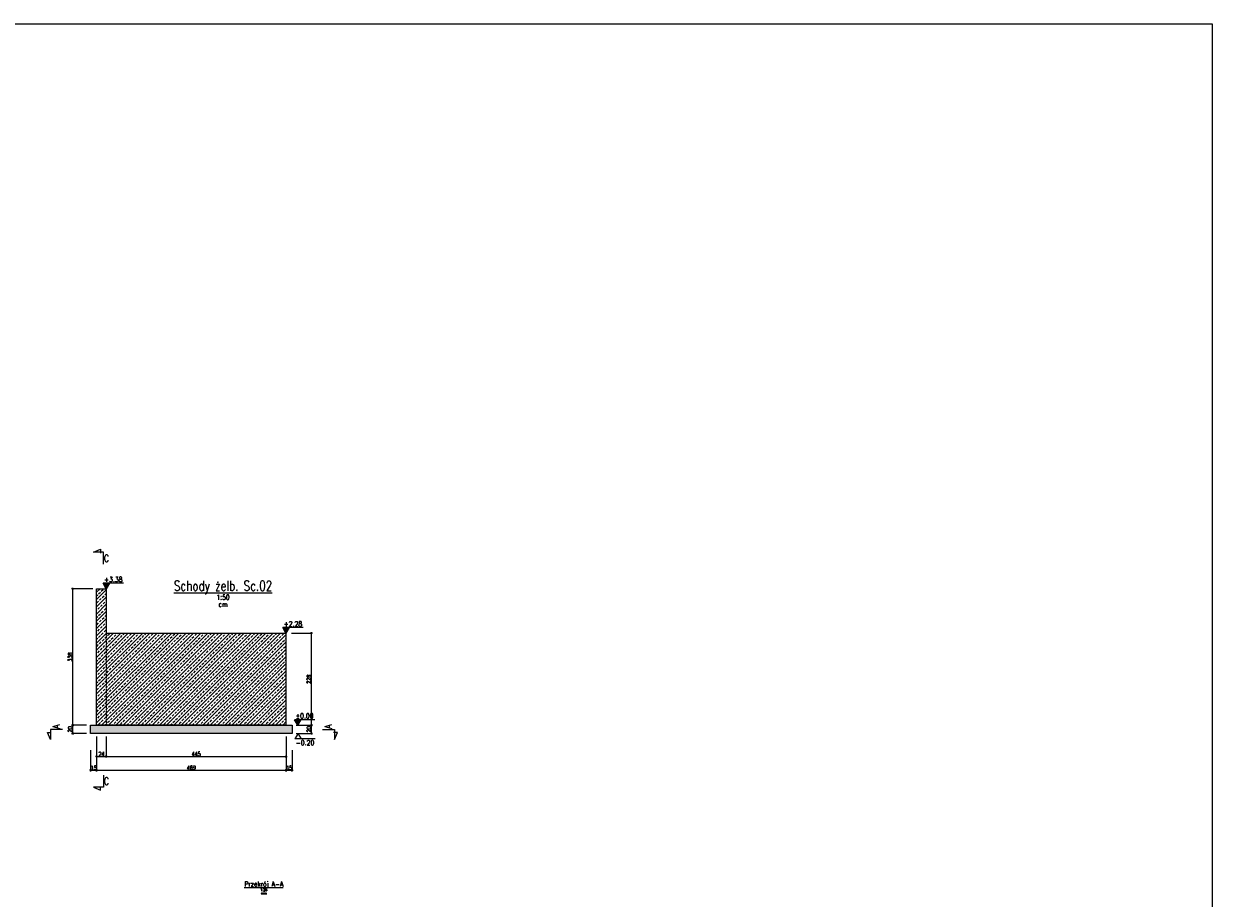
# Model space of a CAD drawing. Header units: millimetres. Extents: x 136919 to 160325, y -19528 to -8134.
# Tile 22 of 22: x 157382 to 160325, y -10300 to -8134. Entities that reach past the tile are written whole.
import ezdxf
from ezdxf.enums import TextEntityAlignment as Align

# ---------------------------------------------------------------- set-up
doc = ezdxf.new("R2010")
doc.units = ezdxf.units.MM
doc.header["$LTSCALE"] = 0.1
doc.linetypes.add('HIDDEN', pattern=[9.525, 6.35, -3.175])
for name, color, linetype in [('tkd_hacz', 5, 'Continuous'), ('tkd_koty', 1, 'Continuous'), ('tkd_obrys', 3, 'Continuous'), ('tkd_opis', 7, 'Continuous'), ('tkd_przekroje', 3, 'Continuous'), ('tkd_przerywane', 8, 'HIDDEN'), ('tkd_solid', 253, 'Continuous'), ('tkd_wym', 1, 'Continuous')]:
    doc.layers.add(name, color=color, linetype=linetype)
doc.styles.add('TKD_1TXT', font='simplex.shx', dxfattribs={"width": 0.75, "height": 0.25})
doc.styles.add('tkd_2txt035', font='romand.shx', dxfattribs={"width": 0.75, "height": 8.75})
doc.styles.add('tkd_txt0', font='simplex.shx', dxfattribs={"width": 0.75})
doc.styles.add('TXT25', font='simplex.shx', dxfattribs={"width": 0.8})
doc.dimstyles.new('tkd_1-50cm[cm]', dxfattribs={"dimtxt": 10, "dimasz": 2.5, "dimexe": 0, "dimexo": 10, "dimgap": 1.5, "dimtad": 1, "dimdec": 1, "dimrnd": 0.5, "dimtxsty": 'tkd_txt0', "dimblk": 'tkd_dim_arrow', "dimblk1": 'tkd_dim_arrow', "dimblk2": 'tkd_dim_arrow', "dimcen": 2.5, "dimclrd": 1, "dimclrt": 7, "dimadec": 0, "dimazin": 0, "dimtfac": 1, "dimtdec": 1, "dimtix": 1, "dimtmove": 1, "dimatfit": 3, "dimfxl": 50, "dimfxlon": 1, "dimtvp": 0.02, "dimarcsym": 0})

# ---------------------------------------------------------------- blocks, each defined once
blk = doc.blocks.new('tkd_opis_050')
at = {"color": 3, "style": 'TKD_1TXT', "width": 0.75}
blk.add_attdef('NAZWA', text='', height=0.5, dxfattribs=at).set_placement((0.014, 0), align=Align.CENTER)
at = {"color": 7, "style": 'TKD_1TXT', "width": 0.75}
for tag, p in [('UWAGA1', (0.014, -0.443)), ('UWAGA2', (0.014, -0.797)), ('UWAGA3', (0.014, -1.146))]:
    blk.add_attdef(tag, text='', height=0.25, dxfattribs=at).set_placement(p, align=Align.CENTER)
blk = doc.blocks.new('tkd_dim_arrow')
for p, q in [((-1, 0), (1, 0)), ((0, -1), (0, 1))]:
    blk.add_line(p, q)
at = {"const_width": 0.2}
blk.add_lwpolyline([(-0.9, -0.9), (0.9, 0.9)], dxfattribs=at)
blk = doc.blocks.new('*D2712')
at = {"layer": 'DEFPOINTS', "color": 0, "transparency": 16777216}
for p in [(157562.7, -9871.4), (157586.7, -9871.4), (157586.7, -9949.1)]:
    blk.add_point(p, dxfattribs=at)
at = {"layer": 'tkd_wym', "color": 0, "lineweight": -2, "transparency": 16777216}
for p, q in [((157562.7, -9899.1), (157562.7, -9949.1)), ((157586.7, -9899.1), (157586.7, -9949.1))]:
    blk.add_line(p, q, dxfattribs=at)
at = {"layer": 'tkd_wym', "color": 1, "lineweight": -2, "transparency": 16777216}
blk.add_line((157565.2, -9949.1), (157584.2, -9949.1), dxfattribs=at)
at = {"layer": 'tkd_wym', "color": 1, "lineweight": -2, "transparency": 16777216, "xscale": 2.5, "yscale": 2.5, "zscale": 2.5, "rotation": 180}
blk.add_blockref('tkd_dim_arrow', (157562.7, -9949.1), dxfattribs=at)
at = {"layer": 'tkd_wym', "color": 1, "lineweight": -2, "transparency": 16777216, "xscale": 2.5, "yscale": 2.5, "zscale": 2.5}
blk.add_blockref('tkd_dim_arrow', (157586.7, -9949.1), dxfattribs=at)
at = {"layer": 'tkd_wym', "color": 7, "transparency": 16777216, "insert": (157574.7, -9942.6), "char_height": 10, "attachment_point": 5, "style": 'tkd_txt0'}
blk.add_mtext('24', dxfattribs=at)
blk = doc.blocks.new('*D2713')
at = {"layer": 'DEFPOINTS', "color": 0, "transparency": 16777216}
for p in [(157586.7, -9871.4), (158031.7, -9871.4), (158031.7, -9949.1)]:
    blk.add_point(p, dxfattribs=at)
at = {"layer": 'tkd_wym', "color": 0, "lineweight": -2, "transparency": 16777216}
for p, q in [((157586.7, -9899.1), (157586.7, -9949.1)), ((158031.7, -9899.1), (158031.7, -9949.1))]:
    blk.add_line(p, q, dxfattribs=at)
at = {"layer": 'tkd_wym', "color": 1, "lineweight": -2, "transparency": 16777216}
blk.add_line((157589.2, -9949.1), (158029.2, -9949.1), dxfattribs=at)
at = {"layer": 'tkd_wym', "color": 1, "lineweight": -2, "transparency": 16777216, "xscale": 2.5, "yscale": 2.5, "zscale": 2.5, "rotation": 180}
blk.add_blockref('tkd_dim_arrow', (157586.7, -9949.1), dxfattribs=at)
at = {"layer": 'tkd_wym', "color": 1, "lineweight": -2, "transparency": 16777216, "xscale": 2.5, "yscale": 2.5, "zscale": 2.5}
blk.add_blockref('tkd_dim_arrow', (158031.7, -9949.1), dxfattribs=at)
at = {"layer": 'tkd_wym', "color": 7, "transparency": 16777216, "insert": (157809.2, -9942.6), "char_height": 10, "attachment_point": 5, "style": 'tkd_txt0'}
blk.add_mtext('445', dxfattribs=at)
blk = doc.blocks.new('*D2714')
at = {"layer": 'DEFPOINTS', "color": 0, "transparency": 16777216}
for p in [(157562.7, -9871.4), (157547.7, -9891.4), (157562.7, -9983)]:
    blk.add_point(p, dxfattribs=at)
at = {"layer": 'tkd_wym', "color": 0, "lineweight": -2, "transparency": 16777216}
for p, q in [((157547.7, -9933), (157547.7, -9983)), ((157562.7, -9933), (157562.7, -9983))]:
    blk.add_line(p, q, dxfattribs=at)
at = {"layer": 'tkd_wym', "color": 1, "lineweight": -2, "transparency": 16777216}
blk.add_line((157550.2, -9983), (157560.2, -9983), dxfattribs=at)
at = {"layer": 'tkd_wym', "color": 1, "lineweight": -2, "transparency": 16777216, "xscale": 2.5, "yscale": 2.5, "zscale": 2.5, "rotation": 180}
blk.add_blockref('tkd_dim_arrow', (157547.7, -9983), dxfattribs=at)
at = {"layer": 'tkd_wym', "color": 1, "lineweight": -2, "transparency": 16777216, "xscale": 2.5, "yscale": 2.5, "zscale": 2.5}
blk.add_blockref('tkd_dim_arrow', (157562.7, -9983), dxfattribs=at)
at = {"layer": 'tkd_wym', "color": 7, "transparency": 16777216, "insert": (157555.2, -9976.5), "char_height": 10, "attachment_point": 5, "style": 'tkd_txt0'}
blk.add_mtext('15', dxfattribs=at)
blk = doc.blocks.new('*D2715')
at = {"layer": 'DEFPOINTS', "color": 0, "transparency": 16777216}
for p in [(157562.7, -9871.4), (158031.7, -9871.4), (158031.7, -9983)]:
    blk.add_point(p, dxfattribs=at)
at = {"layer": 'tkd_wym', "color": 0, "lineweight": -2, "transparency": 16777216}
for p, q in [((157562.7, -9933), (157562.7, -9983)), ((158031.7, -9933), (158031.7, -9983))]:
    blk.add_line(p, q, dxfattribs=at)
at = {"layer": 'tkd_wym', "color": 1, "lineweight": -2, "transparency": 16777216}
blk.add_line((157565.2, -9983), (158029.2, -9983), dxfattribs=at)
at = {"layer": 'tkd_wym', "color": 1, "lineweight": -2, "transparency": 16777216, "xscale": 2.5, "yscale": 2.5, "zscale": 2.5, "rotation": 180}
blk.add_blockref('tkd_dim_arrow', (157562.7, -9983), dxfattribs=at)
at = {"layer": 'tkd_wym', "color": 1, "lineweight": -2, "transparency": 16777216, "xscale": 2.5, "yscale": 2.5, "zscale": 2.5}
blk.add_blockref('tkd_dim_arrow', (158031.7, -9983), dxfattribs=at)
at = {"layer": 'tkd_wym', "color": 7, "transparency": 16777216, "insert": (157797.2, -9976.5), "char_height": 10, "attachment_point": 5, "style": 'tkd_txt0'}
blk.add_mtext('469', dxfattribs=at)
blk = doc.blocks.new('*D2716')
at = {"layer": 'DEFPOINTS', "color": 0, "transparency": 16777216}
for p in [(158031.7, -9871.4), (158046.7, -9871.4), (158046.7, -9983)]:
    blk.add_point(p, dxfattribs=at)
at = {"layer": 'tkd_wym', "color": 0, "lineweight": -2, "transparency": 16777216}
for p, q in [((158031.7, -9933), (158031.7, -9983)), ((158046.7, -9933), (158046.7, -9983))]:
    blk.add_line(p, q, dxfattribs=at)
at = {"layer": 'tkd_wym', "color": 1, "lineweight": -2, "transparency": 16777216}
blk.add_line((158034.2, -9983), (158044.2, -9983), dxfattribs=at)
at = {"layer": 'tkd_wym', "color": 1, "lineweight": -2, "transparency": 16777216, "xscale": 2.5, "yscale": 2.5, "zscale": 2.5, "rotation": 180}
blk.add_blockref('tkd_dim_arrow', (158031.7, -9983), dxfattribs=at)
at = {"layer": 'tkd_wym', "color": 1, "lineweight": -2, "transparency": 16777216, "xscale": 2.5, "yscale": 2.5, "zscale": 2.5}
blk.add_blockref('tkd_dim_arrow', (158046.7, -9983), dxfattribs=at)
at = {"layer": 'tkd_wym', "color": 7, "transparency": 16777216, "insert": (158039.2, -9976.5), "char_height": 10, "attachment_point": 5, "style": 'tkd_txt0'}
blk.add_mtext('15', dxfattribs=at)
blk = doc.blocks.new('*D2717')
at = {"layer": 'DEFPOINTS', "color": 0, "transparency": 16777216}
for p in [(157503.4, -9871.4), (157547.7, -9871.4), (157547.7, -9891.4)]:
    blk.add_point(p, dxfattribs=at)
at = {"layer": 'tkd_wym', "color": 0, "lineweight": -2, "transparency": 16777216}
for p, q in [((157537.7, -9871.4), (157503.4, -9871.4)), ((157537.7, -9891.4), (157503.4, -9891.4))]:
    blk.add_line(p, q, dxfattribs=at)
at = {"layer": 'tkd_wym', "color": 1, "lineweight": -2, "transparency": 16777216}
blk.add_line((157503.4, -9888.9), (157503.4, -9873.9), dxfattribs=at)
at = {"layer": 'tkd_wym', "color": 1, "lineweight": -2, "transparency": 16777216, "xscale": 2.5, "yscale": 2.5, "zscale": 2.5}
for p, rotation in [((157503.4, -9871.4), 90), ((157503.4, -9891.4), 270)]:
    blk.add_blockref('tkd_dim_arrow', p, dxfattribs=dict(at, rotation=rotation))
at = {"layer": 'tkd_wym', "color": 7, "transparency": 16777216, "insert": (157496.9, -9881.4), "char_height": 10, "attachment_point": 5, "rotation": 90, "style": 'tkd_txt0'}
blk.add_mtext('20', dxfattribs=at)
blk = doc.blocks.new('*D2718')
at = {"layer": 'DEFPOINTS', "color": 0, "transparency": 16777216}
for p in [(157503.4, -9533.4), (157574.7, -9533.4), (157547.7, -9871.4)]:
    blk.add_point(p, dxfattribs=at)
at = {"layer": 'tkd_wym', "color": 0, "lineweight": -2, "transparency": 16777216}
for p, q in [((157553.4, -9533.4), (157503.4, -9533.4)), ((157537.7, -9871.4), (157503.4, -9871.4))]:
    blk.add_line(p, q, dxfattribs=at)
at = {"layer": 'tkd_wym', "color": 1, "lineweight": -2, "transparency": 16777216}
blk.add_line((157503.4, -9868.9), (157503.4, -9535.9), dxfattribs=at)
at = {"layer": 'tkd_wym', "color": 1, "lineweight": -2, "transparency": 16777216, "xscale": 2.5, "yscale": 2.5, "zscale": 2.5}
for p, rotation in [((157503.4, -9533.4), 90), ((157503.4, -9871.4), 270)]:
    blk.add_blockref('tkd_dim_arrow', p, dxfattribs=dict(at, rotation=rotation))
at = {"layer": 'tkd_wym', "color": 7, "transparency": 16777216, "insert": (157496.9, -9702.4), "char_height": 10, "attachment_point": 5, "rotation": 90, "style": 'tkd_txt0'}
blk.add_mtext('338', dxfattribs=at)
blk = doc.blocks.new('*D2719')
at = {"layer": 'DEFPOINTS', "color": 0, "transparency": 16777216}
for p in [(158046.7, -9871.4), (158094.9, -9871.4), (158046.7, -9891.4)]:
    blk.add_point(p, dxfattribs=at)
at = {"layer": 'tkd_wym', "color": 0, "lineweight": -2, "transparency": 16777216}
for p, q in [((158056.7, -9871.4), (158094.9, -9871.4)), ((158056.7, -9891.4), (158094.9, -9891.4))]:
    blk.add_line(p, q, dxfattribs=at)
at = {"layer": 'tkd_wym', "color": 1, "lineweight": -2, "transparency": 16777216}
blk.add_line((158094.9, -9888.9), (158094.9, -9873.9), dxfattribs=at)
at = {"layer": 'tkd_wym', "color": 1, "lineweight": -2, "transparency": 16777216, "xscale": 2.5, "yscale": 2.5, "zscale": 2.5}
for p, rotation in [((158094.9, -9871.4), 90), ((158094.9, -9891.4), 270)]:
    blk.add_blockref('tkd_dim_arrow', p, dxfattribs=dict(at, rotation=rotation))
at = {"layer": 'tkd_wym', "color": 7, "transparency": 16777216, "insert": (158088.4, -9881.4), "char_height": 10, "attachment_point": 5, "rotation": 90, "style": 'tkd_txt0'}
blk.add_mtext('20', dxfattribs=at)
blk = doc.blocks.new('*D2720')
at = {"layer": 'DEFPOINTS', "color": 0, "transparency": 16777216}
for p in [(158031.7, -9643.4), (158094.9, -9643.4), (158046.7, -9871.4)]:
    blk.add_point(p, dxfattribs=at)
at = {"layer": 'tkd_wym', "color": 0, "lineweight": -2, "transparency": 16777216}
for p, q in [((158044.9, -9643.4), (158094.9, -9643.4)), ((158056.7, -9871.4), (158094.9, -9871.4))]:
    blk.add_line(p, q, dxfattribs=at)
at = {"layer": 'tkd_wym', "color": 1, "lineweight": -2, "transparency": 16777216}
blk.add_line((158094.9, -9868.9), (158094.9, -9645.9), dxfattribs=at)
at = {"layer": 'tkd_wym', "color": 1, "lineweight": -2, "transparency": 16777216, "xscale": 2.5, "yscale": 2.5, "zscale": 2.5}
for p, rotation in [((158094.9, -9643.4), 90), ((158094.9, -9871.4), 270)]:
    blk.add_blockref('tkd_dim_arrow', p, dxfattribs=dict(at, rotation=rotation))
at = {"layer": 'tkd_wym', "color": 7, "transparency": 16777216, "insert": (158088.4, -9757.4), "char_height": 10, "attachment_point": 5, "rotation": 90, "style": 'tkd_txt0'}
blk.add_mtext('228', dxfattribs=at)
blk = doc.blocks.new('tkd_kota1')
blk.add_hatch(color=256).paths.add_polyline_path([(0, 0), (0.162, 0.276), (-0.162, 0.276)])
for p, q in [((0.854, 0.276), (-0.162, 0.276)), ((0, 0), (-0.162, 0.276)), ((0.162, 0.276), (0, 0))]:
    blk.add_line(p, q)
at = {"color": 7, "style": 'TXT25', "width": 0.8}
blk.add_attdef('%%P10.00', text='', height=0.25, dxfattribs=at).set_placement((0.346, 0.462), align=Align.MIDDLE_CENTER)
blk = doc.blocks.new('tkd_kota2')
for p, q in [((0.854, 0.276), (-0.162, 0.276)), ((0, 0), (-0.162, 0.276)), ((0.162, 0.276), (0, 0))]:
    blk.add_line(p, q)
at = {"color": 7, "style": 'TXT25', "width": 0.8}
blk.add_attdef('%%P10.00', text='', height=0.25, dxfattribs=at).set_placement((0.346, 0.462), align=Align.MIDDLE_CENTER)
blk = doc.blocks.new('tkd_section_l')
for p, q in [((-0.6, 0), (-0.6, -0.491)), ((0, 0), (-0.6, 0)), ((-0.745, -0.146), (-0.558, -0.146)), ((-0.6, -0.491), (-0.745, -0.146))]:
    blk.add_line(p, q)
blk = doc.blocks.new('tkd_section_p')
for p, q in [((-0.6, 0.491), (-0.745, 0.146)), ((-0.745, 0.146), (-0.558, 0.146)), ((-0.6, 0), (-0.6, 0.491)), ((0, 0), (-0.6, 0))]:
    blk.add_line(p, q)

msp = doc.modelspace()

# ---------------------------------------------------------------- hatches: boundary and pattern name
at = {"layer": 'tkd_hacz'}
h = msp.add_hatch(dxfattribs=at)
h.set_pattern_fill('ANSI33', color=8, scale=2)
h.paths.add_polyline_path([(158031.65, -9643.4), (157586.65, -9643.4), (157586.65, -9533.4), (157562.65, -9533.4), (157562.65, -9871.4), (158031.65, -9871.4)])
at = {"layer": 'tkd_solid'}
h = msp.add_hatch(color=256, dxfattribs=at)
h.dxf.hatch_style = 1
h.paths.add_polyline_path([(158046.65, -9871.4), (157547.65, -9871.4), (157547.65, -9891.4), (158046.65, -9891.4)])

# ---------------------------------------------------------------- linework, layer by layer
at = {"layer": 'tkd_obrys'}
msp.add_lwpolyline([(157562.65, -9871.4), (157562.65, -9533.4), (157586.65, -9533.4), (157586.65, -9643.4), (158031.65, -9643.4), (158031.65, -9871.4), (157562.65, -9871.4)], dxfattribs=at)
msp.add_lwpolyline([(157547.65, -9871.4), (158046.65, -9871.4), (158046.65, -9891.4), (157547.65, -9891.4)], close=True, dxfattribs=at)
at = {"layer": 'tkd_przerywane'}
msp.add_lwpolyline([(157562.65, -9533.4), (157586.65, -9533.4), (157586.65, -9871.4), (157562.65, -9871.4)], close=True, dxfattribs=at)
at = {"layer": 'tkd_wym'}
msp.add_lwpolyline([(157004.27, -8133.97), (160325.24, -8133.97), (160325.24, -12907.03), (157004.27, -12907.03)], close=True, dxfattribs=at)

# ---------------------------------------------------------------- block references
at = {"layer": 'tkd_koty', "xscale": 50, "yscale": 50, "zscale": 50}
for p, values in [((157586.65, -9533.4), {'%%P10.00': '+3.38'}), ((158031.65, -9643.4), {'%%P10.00': '+2.28'}), ((158060.65, -9871.4), {'%%P10.00': '%%p0.00'})]:
    msp.add_blockref('tkd_kota1', p, dxfattribs=at).add_auto_attribs(values)
at = {"layer": 'tkd_koty'}
ref = msp.add_blockref('tkd_kota2', (158061.56, -9891.4), dxfattribs=dict(at, xscale=-50, yscale=50, zscale=50, rotation=180))
ref.add_attrib('%%P10.00', '-0.20', dxfattribs={"layer": '0', "color": 7, "height": 12.5, "style": 'TXT25', "width": 0.8}).set_placement((158078.83, -9914.51), align=Align.MIDDLE_CENTER)
at = {"layer": 'tkd_opis'}
ref = msp.add_blockref('tkd_opis_050', (157875.07, -9538.37), dxfattribs=dict(at, xscale=50, yscale=50, zscale=50))
ref.add_attrib('NAZWA', '%%uSchody żelb. Sc.02', dxfattribs={"layer": '0', "color": 3, "height": 25, "style": 'TKD_1TXT', "width": 0.75}).set_placement((157875.79, -9538.36), align=Align.CENTER)
ref.add_attrib('UWAGA1', '1:50', dxfattribs={"layer": '0', "color": 7, "height": 12.5, "style": 'TKD_1TXT', "width": 0.75}).set_placement((157875.79, -9560.53), align=Align.CENTER)
ref.add_attrib('UWAGA2', 'cm', dxfattribs={"layer": '0', "color": 7, "height": 12.5, "style": 'TKD_1TXT', "width": 0.75}).set_placement((157875.79, -9578.24), align=Align.CENTER)
ref = msp.add_blockref('tkd_opis_050', (157976.35, -10270.9), dxfattribs=dict(at, xscale=25, yscale=25, zscale=25))
ref.add_attrib('NAZWA', '%%uPrzekrój A-A', dxfattribs={"layer": '0', "color": 3, "height": 12.5, "style": 'TKD_1TXT', "width": 0.75}).set_placement((157976.71, -10270.9), align=Align.CENTER)
ref.add_attrib('UWAGA1', '1:25', dxfattribs={"layer": '0', "color": 7, "height": 6.25, "style": 'TKD_1TXT', "width": 0.75}).set_placement((157976.71, -10281.98), align=Align.CENTER)
ref.add_attrib('UWAGA2', 'mm', dxfattribs={"layer": '0', "color": 7, "height": 6.25, "style": 'TKD_1TXT', "width": 0.75}).set_placement((157976.71, -10290.83), align=Align.CENTER)
at = {"layer": 'tkd_przekroje', "xscale": 50, "yscale": 50, "zscale": 50}
for name, p, rotation in [('tkd_section_l', (157579.59, -9472.77), 270), ('tkd_section_p', (158121.78, -9881.88), 180), ('tkd_section_p', (157579.59, -9994.83), 90)]:
    msp.add_blockref(name, p, dxfattribs=dict(at, rotation=rotation))
msp.add_blockref('tkd_section_l', (157478.27, -9881.88), dxfattribs=at)

# ---------------------------------------------------------------- texts
at = {"layer": 'tkd_przekroje', "style": 'tkd_2txt035', "width": 0.8}
for p in [(157587.09, -9457.77), (157587.09, -10009.83)]:
    msp.add_text('C', height=17.5, dxfattribs=at).set_placement(p, align=Align.MIDDLE_CENTER)
for p in [(157463.27, -9874.38), (158136.78, -9874.38)]:
    msp.add_text('A', height=17.5, rotation=90, dxfattribs=at).set_placement(p, align=Align.MIDDLE_CENTER)

# ---------------------------------------------------------------- dimensions: what is measured, and where the dimension line sits
at = {"layer": 'tkd_wym'}
for base, p1, p2, picture, middle in [((157503.44, -9533.4), (157547.65, -9871.4), (157574.65, -9533.4), '*D2718', (157496.94, -9702.4)), ((158094.89, -9643.4), (158046.65, -9871.4), (158031.65, -9643.4), '*D2720', (158088.39, -9757.4)), ((157503.44, -9871.4), (157547.65, -9891.4), (157547.65, -9871.4), '*D2717', (157496.94, -9881.4)), ((158094.89, -9871.4), (158046.65, -9891.4), (158046.65, -9871.4), '*D2719', (158088.39, -9881.4))]:
    dim = msp.add_linear_dim(base=base, p1=p1, p2=p2, angle=90, dimstyle='tkd_1-50cm[cm]', dxfattribs=at)
    dim.commit()
    dim.dimension.update_dxf_attribs({"geometry": picture, "text_midpoint": middle})
for base, p1, p2, picture, middle in [((157562.65, -9982.98), (157547.65, -9891.4), (157562.65, -9871.4), '*D2714', (157555.15, -9976.48)), ((157586.65, -9949.11), (157562.65, -9871.4), (157586.65, -9871.4), '*D2712', (157574.65, -9942.61)), ((158031.65, -9982.98), (157562.65, -9871.4), (158031.65, -9871.4), '*D2715', (157797.15, -9976.48)), ((158031.65, -9949.11), (157586.65, -9871.4), (158031.65, -9871.4), '*D2713', (157809.15, -9942.61)), ((158046.65, -9982.98), (158031.65, -9871.4), (158046.65, -9871.4), '*D2716', (158039.15, -9976.48))]:
    dim = msp.add_linear_dim(base=base, p1=p1, p2=p2, dimstyle='tkd_1-50cm[cm]', dxfattribs=at)
    dim.commit()
    dim.dimension.update_dxf_attribs({"geometry": picture, "text_midpoint": middle})

doc.saveas('drawing.dxf')
